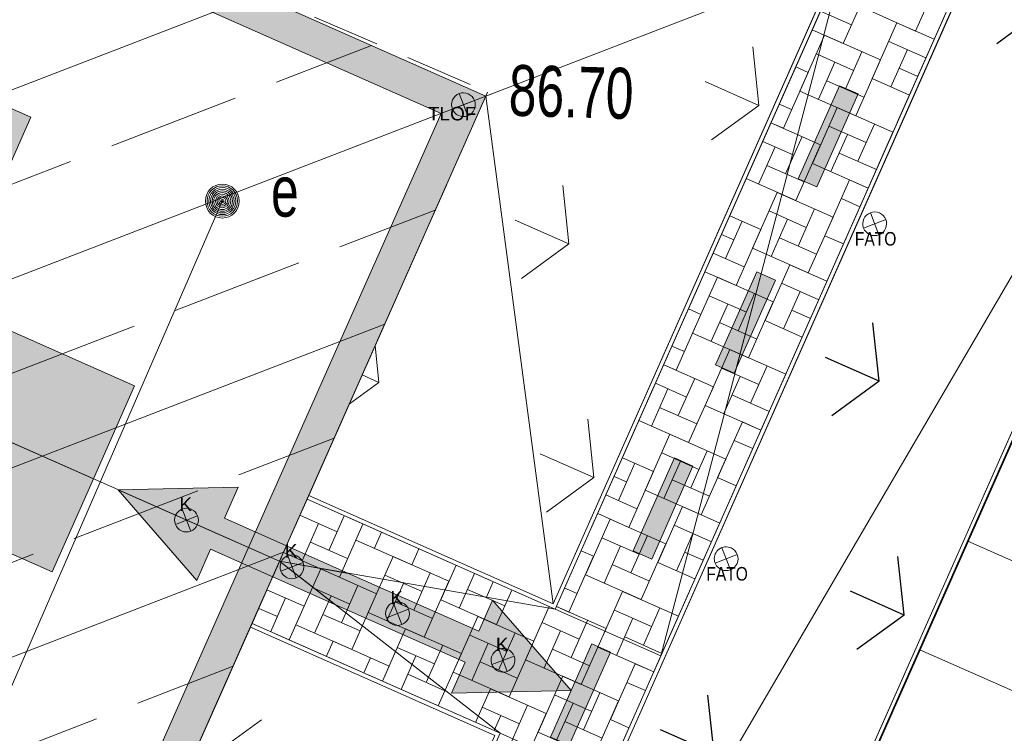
# Model space of a CAD drawing. Header units: metres. Extents: x -1013 to 1491576, y -5789570 to 1032.
# Tile 27 of 62: x 7 to 21, y -3 to 7. Entities that reach past the tile are written whole.
import ezdxf
from ezdxf.xclip import XClip

# ---------------------------------------------------------------- set-up
doc = ezdxf.new("R2010")
doc.units = ezdxf.units.M
doc.header["$MEASUREMENT"] = 0
doc.header["$XCLIPFRAME"] = 0
doc.linetypes.add('2_KTCR02', pattern=[1.5, 1, -0.5])
doc.linetypes.add('Kropki i Kreski', pattern=[7.2, 3.6, -1.8, 0, -1.8])
doc.layers.add('130-Z Teren', color=7, linetype='Continuous')
doc.layers.add('700-L Mapa 1_1000 dwg', color=7, linetype='Continuous')
for name, color, linetype, lineweight in [('130-Z Teren1', 7, 'Continuous', 13), ('130-Z Teren114', 113, 'Continuous', 25), ('130-Z Teren21', 37, 'Continuous', 5), ('130-Z Teren252', 70, 'Continuous', 13), ('130-Z Teren69', 41, 'Continuous', 13), ('130-Z Teren93', 254, 'Continuous', 13), ('130-Z Teren94', 9, 'Continuous', 13), ('310-W Oświetlenie1', 7, 'Continuous', 13), ('450-K Belki21', 37, 'Continuous', 5), ('450-K Belki69', 41, 'Continuous', 13), ('703-L Płaszczyzny podejścia 2D3', 152, 'Continuous', 30), ('704-L Płaszczyzny podejścia 3D38', 171, 'Continuous', 35), ('720-L Oznakowanie lądowiska1', 7, 'Continuous', 13), ('720-L Oznakowanie lądowiska253', 2, 'Continuous', 13), ('720-L Oznakowanie lądowiska91', 255, 'Continuous', 13), ('720-L Oznakowanie lądowiska94', 9, 'Continuous', 13), ('810-G Ogólne2', 4, 'Continuous', 20), ('ex_02_DXF_MZ_5_KTCR_D_L_17', 9, 'Continuous', 18), ('ex_02_DXF_MZ_5_RTPW_T_17', 9, 'Continuous', 18), ('ex_02_DXF_MZ_5_SUPE_D_L_31', 9, 'Continuous', 18), ('ex_02_DXF_MZ_5_SUUE_D_T_97', 9, 'Continuous', 18), ('ex_02_DXF_MZ_5_SUUE_E_T_87', 9, 'Continuous', 18)]:
    doc.layers.add(name, color=color, linetype=linetype, lineweight=lineweight)
doc.styles.add('STYL_AUTOMATYCZNY_1', font='arial.ttf', dxfattribs={"width": 0.7})
doc.styles.add('STYL_AUTOMATYCZNY_2', font='arial.ttf')
doc.styles.add('STYL_AUTOMATYCZNY_3', font='ARIALN.TTF')

# ---------------------------------------------------------------- blocks, each defined once
blk = doc.blocks.new('Rysunek_1_5', base_point=(-7447251.91, -5789835.327))
at = {"layer": 'ex_02_DXF_MZ_5_KTCR_D_L_17', "color": 9, "linetype": '2_KTCR02', "lineweight": 18}
for p, q in [((0.041, 12.149), (13.604, 6.274)), ((13.604, 6.274), (7.5, -7.5))]:
    blk.add_line(p, q, dxfattribs=at)
at = {"layer": 'ex_02_DXF_MZ_5_SUPE_D_L_31', "color": 9, "linetype": 'Continuous', "lineweight": 18}
blk.add_line((9.695, 4.667), (6.122, -3.559), dxfattribs=at)
at = {"layer": 'ex_02_DXF_MZ_5_SUUE_D_T_97', "color": 9, "linetype": 'Continuous', "lineweight": 18}
for radius in [0.25, 0.225, 0.2, 0.175, 0.15, 0.125, 0.1, 0.075, 0.05, 0.025, 0.00715]:
    blk.add_circle((9.695, 4.667), radius, dxfattribs=at)
at = {"layer": 'ex_02_DXF_MZ_5_RTPW_T_17', "color": 9, "linetype": 'Continuous', "lineweight": 18, "insert": (13.907, 5.916), "char_height": 0.75, "attachment_point": 7, "rotation": 358.383, "style": 'STYL_AUTOMATYCZNY_1'}
blk.add_mtext('\\A1;{\\pql;\\fArial|b0|i0|c238|p0;\\W0.700000;86.70}', dxfattribs=at)
at = {"layer": 'ex_02_DXF_MZ_5_SUUE_E_T_87', "color": 9, "linetype": 'Continuous', "lineweight": 18, "insert": (10.413, 4.807), "char_height": 0.75, "attachment_point": 4, "style": 'STYL_AUTOMATYCZNY_1'}
blk.add_mtext('\\A1;{\\pql;\\fArial|b0|i0|c238|p0;\\W0.700000;e}', dxfattribs=at)
blk = doc.blocks.new('*X7')
at = {"layer": '130-Z Teren93', "color": 254, "linetype": 'Continuous', "lineweight": 13}
for p, q in [((20.273, 7.996), (19.908, 7.173)), ((19.207, 7.812), (18.843, 6.989)), ((18.964, 7.264), (18.507, 7.466)), ((19.908, 7.173), (19.086, 7.538)), ((19.27, 6.472), (19.634, 7.295)), ((20.183, 7.052), (19.634, 7.295)), ((18.204, 6.288), (18.568, 7.111)), ((18.843, 6.989), (18.385, 7.192)), ((19.391, 6.746), (18.568, 7.111)), ((19.513, 7.02), (20.061, 6.777)), ((18.447, 6.837), (18.995, 6.593)), ((18.874, 6.319), (19.117, 6.868)), ((19.787, 6.899), (19.544, 6.35)), ((18.721, 6.715), (18.478, 6.166)), ((19.391, 6.746), (19.026, 5.923)), ((18.325, 6.562), (17.961, 5.739)), ((18.325, 6.562), (18.142, 6.643)), ((19.94, 6.503), (19.665, 6.625)), ((19.148, 6.198), (18.599, 6.441)), ((19.818, 6.229), (19.27, 6.472)), ((19.026, 5.923), (18.204, 6.288)), ((18.082, 6.014), (17.899, 6.095)), ((18.388, 5.222), (18.752, 6.045)), ((19.575, 5.68), (18.752, 6.045)), ((18.509, 5.496), (17.778, 5.82)), ((17.961, 5.739), (17.778, 5.82)), ((18.631, 5.771), (19.179, 5.528)), ((19.058, 5.253), (19.301, 5.802)), ((19.575, 5.68), (19.21, 4.857)), ((17.656, 5.546), (18.113, 5.344)), ((17.992, 5.069), (18.235, 5.618)), ((18.905, 5.649), (18.662, 5.101)), ((17.839, 5.465), (17.596, 4.917)), ((18.509, 5.496), (18.144, 4.673)), ((19.332, 5.132), (18.783, 5.375)), ((19.21, 4.857), (18.388, 5.222)), ((18.266, 4.948), (17.717, 5.191)), ((18.144, 4.673), (17.413, 4.998)), ((18.572, 4.156), (18.936, 4.979)), ((19.21, 4.857), (18.936, 4.979)), ((17.506, 3.972), (17.87, 4.795)), ((18.693, 4.43), (17.87, 4.795)), ((18.815, 4.705), (19.089, 4.583)), ((17.749, 4.521), (18.297, 4.278)), ((18.176, 4.003), (18.419, 4.552)), ((17.11, 3.819), (17.353, 4.368)), ((17.627, 4.246), (17.17, 4.449)), ((18.023, 4.399), (17.78, 3.851)), ((18.693, 4.43), (18.328, 3.608)), ((17.627, 4.246), (17.263, 3.424)), ((17.048, 4.175), (17.231, 4.094)), ((18.45, 3.882), (17.901, 4.125)), ((18.846, 4.035), (18.572, 4.156)), ((18.328, 3.608), (17.506, 3.972)), ((17.384, 3.698), (16.927, 3.9)), ((17.69, 2.906), (18.054, 3.729)), ((18.603, 3.486), (18.054, 3.729)), ((16.624, 2.722), (16.988, 3.545)), ((17.263, 3.424), (16.805, 3.626)), ((17.811, 3.181), (16.988, 3.545)), ((17.933, 3.455), (18.481, 3.212)), ((16.867, 3.271), (17.415, 3.028)), ((17.294, 2.754), (17.537, 3.302)), ((18.207, 3.333), (17.964, 2.785)), ((16.745, 2.997), (16.562, 3.078)), ((17.141, 3.149), (16.898, 2.601)), ((17.811, 3.181), (17.446, 2.358)), ((18.36, 2.937), (18.085, 3.059)), ((16.745, 2.997), (16.381, 2.174)), ((18.238, 2.663), (17.69, 2.906)), ((17.568, 2.632), (17.019, 2.875)), ((17.446, 2.358), (16.624, 2.722)), ((16.502, 2.448), (16.319, 2.529)), ((16.808, 1.656), (17.172, 2.479)), ((17.995, 2.115), (17.172, 2.479)), ((16.929, 1.931), (16.198, 2.255)), ((16.381, 2.174), (16.198, 2.255)), ((17.051, 2.205), (17.599, 1.962)), ((17.478, 1.688), (17.721, 2.236)), ((16.412, 1.504), (16.655, 2.052)), ((17.325, 2.083), (17.082, 1.535)), ((17.995, 2.115), (17.63, 1.292)), ((16.259, 1.9), (16.016, 1.351)), ((16.076, 1.981), (16.533, 1.778)), ((16.929, 1.931), (16.564, 1.108)), ((17.752, 1.566), (17.203, 1.809)), ((16.686, 1.382), (16.137, 1.625)), ((17.63, 1.292), (16.808, 1.656)), ((16.564, 1.108), (15.833, 1.432)), ((16.992, 0.591), (17.356, 1.413)), ((17.63, 1.292), (17.356, 1.413)), ((15.926, 0.407), (16.29, 1.229)), ((17.113, 0.865), (16.29, 1.229)), ((17.235, 1.139), (17.509, 1.018)), ((16.047, 0.681), (15.59, 0.883)), ((16.169, 0.955), (16.717, 0.712)), ((16.596, 0.438), (16.839, 0.986)), ((15.53, 0.254), (15.773, 0.802)), ((16.443, 0.834), (16.2, 0.285)), ((17.113, 0.865), (16.748, 0.042)), ((15.468, 0.609), (15.651, 0.528)), ((16.047, 0.681), (15.683, -0.142)), ((17.266, 0.469), (16.992, 0.591)), ((16.87, 0.316), (16.321, 0.559)), ((15.804, 0.132), (15.347, 0.335)), ((16.748, 0.042), (15.926, 0.407)), ((16.11, -0.659), (16.474, 0.164)), ((17.023, -0.08), (16.474, 0.164)), ((10.839, 0.035), (11.388, -0.208)), ((11.266, -0.482), (11.492, 0.028)), ((15.683, -0.142), (15.225, 0.061)), ((11.113, -0.086), (10.87, -0.635)), ((11.766, -0.093), (11.419, -0.878)), ((11.662, -0.329), (11.766, -0.093)), ((15.044, -0.843), (15.408, -0.02)), ((16.231, -0.385), (15.408, -0.02)), ((16.353, -0.111), (16.901, -0.354)), ((12.041, -0.215), (11.936, -0.451)), ((15.714, -0.812), (15.957, -0.264)), ((16.627, -0.232), (16.384, -0.781)), ((11.54, -0.603), (10.992, -0.36)), ((12.485, -0.694), (11.662, -0.329)), ((15.287, -0.295), (15.835, -0.538)), ((15.561, -0.416), (15.318, -0.965)), ((16.231, -0.385), (15.866, -1.208)), ((11.419, -0.878), (10.596, -0.513)), ((11.846, -1.395), (12.211, -0.572)), ((13.033, -0.937), (12.211, -0.572)), ((12.589, -0.458), (12.485, -0.694)), ((15.165, -0.569), (14.801, -1.392)), ((15.165, -0.569), (14.982, -0.488)), ((16.78, -0.628), (16.505, -0.507)), ((12.912, -1.211), (13.138, -0.701)), ((15.988, -0.934), (15.439, -0.691)), ((16.658, -0.902), (16.11, -0.659)), ((10.78, -1.579), (11.145, -0.756)), ((11.967, -1.121), (11.145, -0.756)), ((12.089, -0.847), (12.638, -1.09)), ((12.516, -1.364), (12.759, -0.815)), ((13.412, -0.823), (13.186, -1.333)), ((15.866, -1.208), (15.044, -0.843)), ((11.45, -1.548), (11.693, -0.999)), ((12.363, -0.968), (12.12, -1.517)), ((13.033, -0.937), (12.669, -1.76)), ((13.582, -1.18), (13.686, -0.944)), ((10.902, -1.305), (10.353, -1.062)), ((11.023, -1.03), (11.572, -1.274)), ((11.297, -1.152), (11.054, -1.701)), ((11.967, -1.121), (11.603, -1.944)), ((13.856, -1.301), (13.308, -1.058)), ((13.961, -1.066), (13.735, -1.576)), ((14.922, -1.118), (14.739, -1.037)), ((15.228, -1.909), (15.592, -1.086)), ((16.415, -1.451), (15.592, -1.086)), ((10.408, -1.679), (10.627, -1.183)), ((10.902, -1.305), (10.682, -1.8)), ((12.79, -1.485), (12.242, -1.242)), ((13.735, -1.576), (12.912, -1.211)), ((10.231, -1.336), (10.506, -1.457)), ((11.724, -1.669), (11.176, -1.426)), ((12.669, -1.76), (11.846, -1.395)), ((14.162, -2.093), (14.509, -1.309)), ((15.349, -1.635), (14.618, -1.311)), ((14.801, -1.392), (14.618, -1.311)), ((15.471, -1.361), (16.019, -1.604)), ((15.898, -1.878), (16.141, -1.329)), ((11.603, -1.944), (10.78, -1.579)), ((13.096, -2.277), (13.46, -1.454)), ((14.283, -1.819), (13.46, -1.454)), ((14.405, -1.545), (14.953, -1.788)), ((14.832, -2.062), (15.075, -1.513)), ((15.745, -1.482), (15.502, -2.031)), ((16.415, -1.451), (16.05, -2.274)), ((12.053, -2.408), (12.394, -1.638)), ((13.217, -2.003), (12.394, -1.638)), ((13.339, -1.729), (13.887, -1.972)), ((13.766, -2.246), (14.009, -1.697)), ((14.679, -1.666), (14.436, -2.215)), ((15.349, -1.635), (14.984, -2.458)), ((11.23, -2.043), (11.329, -1.822)), ((12.151, -2.187), (11.329, -1.822)), ((12.7, -2.43), (12.943, -1.881)), ((13.613, -1.85), (13.37, -2.399)), ((14.283, -1.819), (13.919, -2.642)), ((16.172, -2), (15.623, -1.756)), ((12.273, -1.912), (12.821, -2.156)), ((13.217, -2.003), (12.876, -2.773)), ((15.106, -2.183), (14.557, -1.94)), ((16.05, -2.274), (15.228, -1.909)), ((11.779, -2.287), (11.877, -2.065)), ((12.547, -2.034), (12.328, -2.53)), ((14.04, -2.367), (13.492, -2.124)), ((14.984, -2.458), (14.162, -2.093)), ((15.412, -2.975), (15.776, -2.152)), ((16.05, -2.274), (15.776, -2.152)), ((12.151, -2.187), (12.053, -2.408)), ((12.974, -2.551), (12.426, -2.308)), ((13.919, -2.642), (13.096, -2.277)), ((14.346, -3.159), (14.71, -2.336)), ((15.533, -2.701), (14.71, -2.336)), ((15.655, -2.427), (15.929, -2.548)), ((13.425, -3.016), (13.644, -2.52)), ((14.467, -2.885), (13.644, -2.52)), ((14.589, -2.61), (15.137, -2.854)), ((15.016, -3.128), (15.259, -2.579)), ((14.863, -2.732), (14.62, -3.281)), ((15.533, -2.701), (15.168, -3.524)), ((13.523, -2.794), (14.071, -3.037)), ((13.95, -3.312), (14.193, -2.763)), ((14.467, -2.885), (14.103, -3.708)), ((13.797, -2.916), (13.699, -3.137)), ((15.29, -3.249), (14.741, -3.006)), ((15.686, -3.097), (15.412, -2.975)), ((15.168, -3.524), (14.346, -3.159))]:
    blk.add_line(p, q, dxfattribs=at)

msp = doc.modelspace()

# ---------------------------------------------------------------- hatches: boundary and pattern name
at = {"layer": '130-Z Teren114', "linetype": 'Continuous', "lineweight": 25}
h = msp.add_hatch(dxfattribs=at)
h.set_pattern_fill('trawa_0001', color=113, style=0, pattern_type=2)
h.set_pattern_definition([(156.1, (16.938, -3.479), (2.4308, 5.4856), [0.866, -2.5981]), (156.1, (16.57, -0.0345), (2.4308, 5.4856), [0.866, -2.5981]), (96.1, (16.938, -3.479), (5.966, 0.6377), [0.866, -2.5981]), (96.1, (13.771, -2.0755), (5.966, 0.6377), [0.866, -2.5981]), (216.1, (16.938, -3.479), (-3.5352, 4.8479), [0.866, -2.5981]), (216.1, (13.771, -2.0755), (-3.5352, 4.8479), [0.866, -2.5981])])
h.paths.add_polyline_path([(10.433, -15.1), (12.128, -19.493), (25.57, 10.841), (21.177, 9.146)])
at = {"layer": '130-Z Teren252', "linetype": 'Continuous', "lineweight": 13}
h = msp.add_hatch(dxfattribs=at)
h.set_pattern_fill('trawa_0001', color=70, style=0, pattern_type=2)
h.set_pattern_definition([(66.1, (7.53, 11.081), (-5.4856, 2.4308), [0.866, -2.5981]), (66.1, (10.975, 11.449), (-5.4856, 2.4308), [0.866, -2.5981]), (6.1, (7.53, 11.081), (-0.6377, 5.966), [0.866, -2.5981]), (6.1, (8.9336, 14.248), (-0.6377, 5.966), [0.866, -2.5981]), (126.1, (7.53, 11.081), (4.848, 3.5352), [0.866, -2.5981]), (126.1, (8.9336, 14.248), (4.848, 3.5352), [0.866, -2.5981])])
h.paths.add_polyline_path([(-0.137, 12.291), (13.577, 6.214), (18.775, 8.22), (-2.143, 17.489)])
h = msp.add_hatch(dxfattribs=at)
h.set_pattern_fill('trawa_0001', color=70, style=0, pattern_type=2)
h.set_pattern_definition([(156.1, (12.367, -1.4533), (2.4308, 5.4856), [0.866, -2.5981]), (156.1, (11.999, 1.991), (2.4308, 5.4856), [0.866, -2.598]), (96.1, (12.367, -1.4533), (5.966, 0.6377), [0.866, -2.5981]), (96.1, (9.2, -0.05), (5.966, 0.6377), [0.866, -2.5981]), (216.1, (12.367, -1.4533), (-3.5352, 4.848), [0.866, -2.5981]), (216.1, (9.2, -0.05), (-3.5352, 4.848), [0.866, -2.5981])])
h.paths.add_polyline_path([(14.57, -1.27), (18.775, 8.22), (13.577, 6.214), (10.968, 0.326)])
h = msp.add_hatch(dxfattribs=at)
h.set_pattern_fill('trawa_0001', color=70, style=0, pattern_type=2)
h.set_pattern_definition([(336.1, (12.367, -1.4533), (2.4308, 5.4856), [0.866, -2.5981]), (336.1, (12.735, -4.898), (2.4308, 5.4856), [0.866, -2.598]), (276.1, (12.367, -1.4533), (5.966, 0.6377), [0.866, -2.5981]), (276.1, (15.534, -2.857), (5.966, 0.6377), [0.866, -2.5981]), (36.1, (12.367, -1.4533), (-3.5352, 4.848), [0.866, -2.5981]), (36.1, (15.534, -2.857), (-3.5352, 4.848), [0.866, -2.5981])])
h.paths.add_polyline_path([(13.711, -3.208), (10.109, -1.612), (7.5, -7.5), (9.506, -12.698)])
at = {"layer": '130-Z Teren93', "linetype": 'Continuous', "lineweight": 13}
h = msp.add_hatch(dxfattribs=at)
h.set_pattern_fill('Beton_zbrojony_0001', color=254, style=0, pattern_type=2)
h.set_pattern_definition([(21.1, (3.6815, 2.3954), (-0.93603, 2.42567), []), (21.1, (3.2135, 3.6082), (-0.93603, 2.42567), [1.95, -0.65])])
h.paths.add_polyline_path([(-0.137, 12.291), (-3.175, 5.434), (-6.214, -1.423), (7.5, -7.5), (10.538, -0.643), (13.577, 6.214)])
at = {"layer": '720-L Oznakowanie lądowiska253', "linetype": 'Continuous', "lineweight": 13}
for points in [[(-3.175, 5.434), (-2.718, 5.231), (0.118, 11.631), (12.917, 5.959), (10.081, -0.44), (10.538, -0.643), (13.577, 6.214), (-0.137, 12.291)], [(-3.175, 5.434), (-6.214, -1.423), (7.5, -7.5), (10.538, -0.643), (10.081, -0.44), (7.245, -6.84), (-5.554, -1.169), (-2.718, 5.231)]]:
    msp.add_hatch(color=2, dxfattribs=at).paths.add_polyline_path(points)
at = {"layer": '720-L Oznakowanie lądowiska91', "linetype": 'Continuous', "lineweight": 13}
for points in [[(-0.433, 4.218), (3.499, 2.476), (3.701, 2.934), (2.513, 3.46), (2.675, 3.826), (5.418, 2.611), (5.255, 2.245), (4.067, 2.772), (3.864, 2.314), (7.796, 0.572), (8.403, 1.944), (5.661, 3.159), (6.876, 5.902), (4.133, 7.117), (2.918, 4.374), (0.175, 5.59)], [(18.452, 4.874), (19.06, 6.245), (18.785, 6.367), (18.178, 4.995)], [(-0.433, 4.218), (-1.04, 2.847), (1.702, 1.632), (0.487, -1.111), (3.23, -2.326), (4.445, 0.416), (7.188, -0.799), (7.796, 0.572), (3.864, 2.314), (3.662, 1.857), (4.85, 1.331), (4.688, 0.965), (1.946, 2.18), (2.108, 2.546), (3.296, 2.019), (3.499, 2.476)], [(17.237, 2.131), (17.267, 2.198), (17.844, 3.503), (17.633, 3.596), (17.57, 3.624), (16.962, 2.253)], [(16.021, -0.612), (16.629, 0.76), (16.355, 0.881), (15.747, -0.49)], [(14.835, -2.547), (13.677, -1.213), (13.474, -1.67), (11.554, -0.82), (10.64, -0.414), (9.725, -0.009), (9.928, 0.448), (8.161, 0.41), (9.32, -0.924), (9.523, -0.466), (10.437, -0.872), (11.351, -1.277), (13.271, -2.128), (13.069, -2.585)], [(15.414, -1.983), (15.139, -1.861), (14.532, -3.233), (14.806, -3.354)]]:
    msp.add_hatch(color=8, dxfattribs=at).paths.add_polyline_path(points)

# ---------------------------------------------------------------- linework, layer by layer
at = {"layer": '130-Z Teren1', "color": 7, "linetype": 'Continuous', "lineweight": 13, "flags": 128}
for points in [[(-0.137, 12.291), (-2.143, 17.489), (18.775, 8.22), (13.577, 6.214)], [(-0.137, 12.291), (-3.175, 5.434), (-6.214, -1.423), (7.5, -7.5), (10.538, -0.643), (13.577, 6.214)], [(10.433, -15.1), (12.128, -19.493), (25.57, 10.841), (21.177, 9.146)], [(16.155, -2.038), (21.097, 9.116), (18.854, 8.25), (14.601, -1.349), (10.944, 0.271), (10.538, -0.643), (10.133, -1.557), (13.79, -3.178), (9.537, -12.778), (10.402, -15.021), (15.345, -3.867)], [(14.57, -1.27), (18.775, 8.22), (13.577, 6.214), (10.968, 0.326)], [(13.711, -3.208), (9.506, -12.698), (7.5, -7.5), (10.109, -1.612)]]:
    msp.add_lwpolyline(points, close=True, dxfattribs=at)
at = {"layer": '130-Z Teren1', "color": 7, "linetype": 'Continuous', "lineweight": 13}
for points in [[(20.679, -0.344), (23.422, -1.559)], [(19.969, -1.946), (21.34, -2.554)]]:
    msp.add_lwpolyline(points, dxfattribs=at)
at = {"layer": '130-Z Teren21', "color": 37, "linetype": 'Continuous', "lineweight": 5}
for p, q in [((21.177, 9.146), (10.433, -15.1)), ((21.097, 9.116), (10.402, -15.021)), ((18.775, 8.22), (14.57, -1.27)), ((18.854, 8.25), (14.601, -1.349)), ((10.968, 0.326), (10.944, 0.271)), ((14.57, -1.27), (10.968, 0.326)), ((14.601, -1.349), (10.944, 0.271)), ((10.133, -1.557), (10.109, -1.612)), ((13.79, -3.178), (10.133, -1.557)), ((13.711, -3.208), (10.109, -1.612))]:
    msp.add_line(p, q, dxfattribs=at)
at = {"layer": '130-Z Teren69', "color": 41, "linetype": 'Kropki i Kreski', "lineweight": 13}
for p, q in [((21.097, 9.116), (10.402, -15.021)), ((14.601, -1.349), (18.854, 8.25)), ((14.601, -1.349), (10.944, 0.271)), ((13.79, -3.178), (10.133, -1.557))]:
    msp.add_line(p, q, dxfattribs=at)
at = {"layer": '130-Z Teren94', "color": 9, "linetype": 'Continuous', "lineweight": 13}
for p, q in [((10.433, -15.1), (25.57, 10.841)), ((16.155, -2.038), (18.854, 8.25)), ((14.57, -1.27), (13.577, 6.214)), ((-3.175, 5.434), (10.538, -0.643)), ((10.538, -0.643), (13.79, -3.178)), ((14.601, -1.349), (10.538, -0.643)), ((16.155, -2.038), (14.601, -1.349)), ((13.79, -3.178), (15.345, -3.867))]:
    msp.add_line(p, q, dxfattribs=at)
at = {"layer": '310-W Oświetlenie1', "color": 7, "linetype": 'Continuous', "lineweight": 13}
for p, q in [((13.184, 6.25), (13.31, 5.923)), ((13.41, 6.15), (13.084, 6.024)), ((19.469, 4.395), (19.142, 4.269)), ((19.243, 4.495), (19.369, 4.168)), ((9.004, -0.098), (9.33, 0.028)), ((9.23, -0.199), (9.104, 0.128)), ((10.784, -0.887), (10.658, -0.561)), ((17.281, -0.542), (16.955, -0.668)), ((17.055, -0.442), (17.181, -0.769)), ((10.558, -0.787), (10.885, -0.661)), ((12.339, -1.576), (12.213, -1.25)), ((12.112, -1.476), (12.439, -1.35)), ((13.893, -2.265), (13.767, -1.938)), ((13.667, -2.165), (13.993, -2.039))]:
    msp.add_line(p, q, dxfattribs=at)
at = {"layer": '310-W Oświetlenie1', "color": 7, "linetype": 'Continuous', "lineweight": 13, "flags": 128}
for points in [[(13.176, 5.927, 1), (13.318, 6.247, 1)], [(19.235, 4.172, -1), (19.376, 4.492, -1)], [(9.238, 0.125, -1), (9.096, -0.195, -1)], [(17.047, -0.765, -1), (17.189, -0.445, -1)], [(10.792, -0.564, -1), (10.65, -0.884, -1)], [(12.346, -1.253, -1), (12.205, -1.573, -1)], [(13.901, -1.942, -1), (13.759, -2.262, -1)]]:
    msp.add_lwpolyline(points, format="xyb", close=True, dxfattribs=at)
at = {"layer": '450-K Belki21', "color": 37, "linetype": 'Continuous', "lineweight": 5}
for p, q in [((12.128, -19.493), (25.57, 10.841)), ((12.159, -19.572), (25.649, 10.872))]:
    msp.add_line(p, q, dxfattribs=at)
at = {"layer": '450-K Belki69', "color": 41, "linetype": 'Kropki i Kreski', "lineweight": 13}
msp.add_line((12.159, -19.572), (25.649, 10.872), dxfattribs=at)
at = {"layer": '703-L Płaszczyzny podejścia 2D3', "color": 152, "linetype": 'Continuous', "lineweight": 30}
msp.add_circle((8.227, 10.355), 1021.659, dxfattribs=at)
at = {"layer": '704-L Płaszczyzny podejścia 3D38', "color": 171, "linetype": 'Continuous', "lineweight": 35, "flags": 128}
msp.add_lwpolyline([(12.159, -19.572), (25.649, 10.872)], dxfattribs=at)
at = {"layer": '720-L Oznakowanie lądowiska1', "color": 7, "linetype": 'Continuous', "lineweight": 13, "flags": 128}
for points in [[(-3.175, 5.434), (-2.718, 5.231), (0.118, 11.631), (12.917, 5.959), (10.081, -0.44), (10.538, -0.643), (13.577, 6.214), (-0.137, 12.291)], [(-0.433, 4.218), (3.499, 2.476), (3.701, 2.934), (2.513, 3.46), (2.675, 3.826), (5.418, 2.611), (5.255, 2.245), (4.067, 2.772), (3.864, 2.314), (7.796, 0.572), (8.403, 1.944), (5.661, 3.159), (6.876, 5.902), (4.133, 7.117), (2.918, 4.374), (0.175, 5.59)], [(18.452, 4.874), (18.178, 4.995), (18.785, 6.367), (19.06, 6.245)], [(-3.175, 5.434), (-2.718, 5.231), (-5.554, -1.169), (7.245, -6.84), (10.081, -0.44), (10.538, -0.643), (7.5, -7.5), (-6.214, -1.423)], [(-0.433, 4.218), (3.499, 2.476), (3.296, 2.019), (2.108, 2.546), (1.946, 2.18), (4.688, 0.965), (4.85, 1.331), (3.662, 1.857), (3.864, 2.314), (7.796, 0.572), (7.188, -0.799), (4.445, 0.416), (3.23, -2.326), (0.487, -1.111), (1.702, 1.632), (-1.04, 2.847)], [(17.237, 2.131), (16.962, 2.253), (17.57, 3.624), (17.633, 3.596), (17.844, 3.503), (17.267, 2.198)], [(16.021, -0.612), (15.747, -0.49), (16.355, 0.881), (16.629, 0.76)], [(14.835, -2.547), (13.069, -2.585), (13.271, -2.128), (11.351, -1.277), (10.437, -0.872), (9.523, -0.466), (9.32, -0.924), (8.161, 0.41), (9.928, 0.448), (9.725, -0.009), (10.64, -0.414), (11.554, -0.82), (13.474, -1.67), (13.677, -1.213)], [(15.414, -1.983), (15.139, -1.861), (14.532, -3.233), (14.806, -3.354)]]:
    msp.add_lwpolyline(points, close=True, dxfattribs=at)
at = {"layer": '720-L Oznakowanie lądowiska94', "color": 9, "linetype": 'Continuous', "lineweight": 13}
for p, q in [((17.267, 2.198), (17.633, 3.596)), ((8.161, 0.41), (9.624, -0.238)), ((9.624, -0.238), (10.538, -0.643)), ((10.64, -0.414), (10.538, -0.643)), ((10.437, -0.872), (10.538, -0.643)), ((10.538, -0.643), (11.554, -0.82)), ((10.538, -0.643), (11.351, -1.277))]:
    msp.add_line(p, q, dxfattribs=at)
at = {"layer": '810-G Ogólne2', "color": 4, "linetype": 'Continuous', "lineweight": 20}
msp.add_lwpolyline([(-18.286, -6.082), (-4.796, 24.363), (25.649, 10.872), (12.159, -19.572)], close=True, dxfattribs=at)

# ---------------------------------------------------------------- block references
at = {"layer": '130-Z Teren', "color": 7, "lineweight": 13}
msp.add_blockref('*X7', (0, 0), dxfattribs=at)
at = {"layer": '700-L Mapa 1_1000 dwg', "color": 52, "linetype": 'Continuous', "lineweight": 25}
ref = msp.add_blockref('Rysunek_1_5', (-7447251.91, -5789835.327), dxfattribs=at)
XClip(ref).set_block_clipping_path([(-454.4097296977, -337.82710067), (350.5902703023, 167.17289933)])

# ---------------------------------------------------------------- texts
at = {"layer": '310-W Oświetlenie1', "color": 7, "lineweight": 13, "char_height": 0.2}
for s, insert, attachment_point, style in [('\\A1;{\\pql;\\fArial|b0|i0|c238|p0;\\W1.000000;TLOF}', (12.724, 5.954), 4, 'STYL_AUTOMATYCZNY_2'), ('\\A1;{\\pqr;\\fArial Narrow|b0|i0|c238|p0;\\W1.000000;FATO}', (19.625, 4.109), 6, 'STYL_AUTOMATYCZNY_3'), ('\\A1;{\\pqr;\\fArial|b0|i0|c238|p0;\\W1.000000;K}', (9.248, 0.199), 6, 'STYL_AUTOMATYCZNY_2'), ('\\A1;{\\pqr;\\fArial|b0|i0|c238|p0;\\W1.000000;K}', (10.802, -0.489), 6, 'STYL_AUTOMATYCZNY_2'), ('\\A1;{\\pqr;\\fArial Narrow|b0|i0|c238|p0;\\W1.000000;FATO}', (17.437, -0.828), 6, 'STYL_AUTOMATYCZNY_3'), ('\\A1;{\\pqr;\\fArial|b0|i0|c238|p0;\\W1.000000;K}', (12.357, -1.178), 6, 'STYL_AUTOMATYCZNY_2'), ('\\A1;{\\pqr;\\fArial|b0|i0|c238|p0;\\W1.000000;K}', (13.911, -1.867), 6, 'STYL_AUTOMATYCZNY_2')]:
    msp.add_mtext(s, dxfattribs=dict(at, insert=insert, attachment_point=attachment_point, style=style))

doc.saveas('drawing.dxf')
